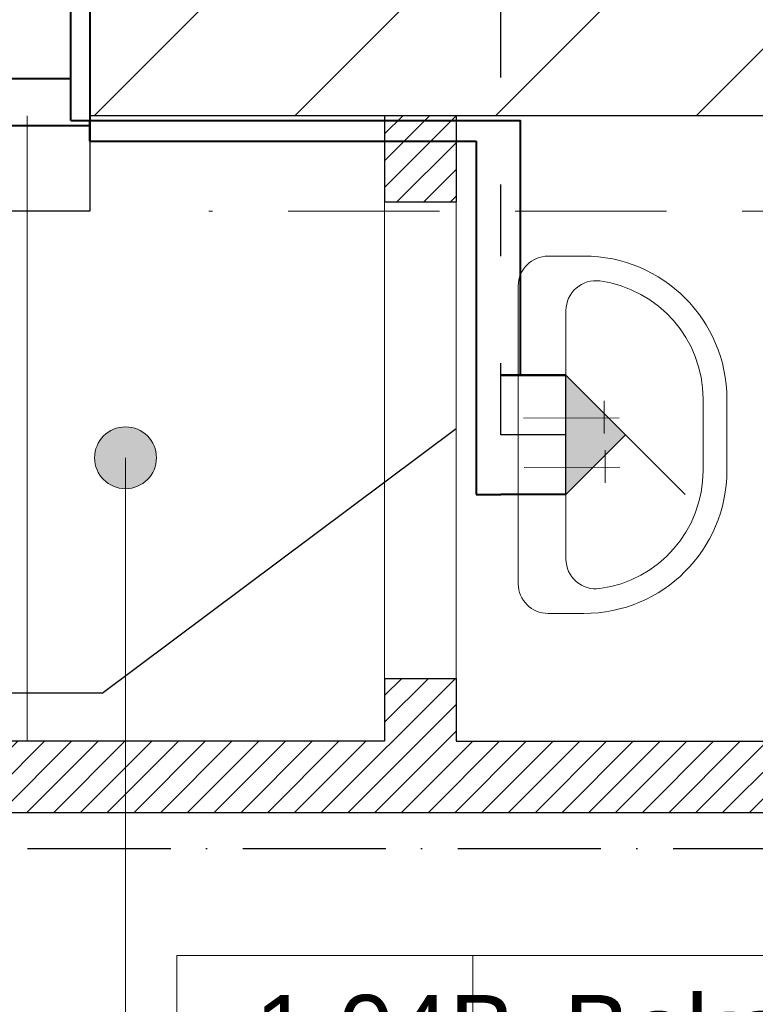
# Model space of a CAD drawing. Header units: millimetres. Extents: x 24385 to 79107, y -56478 to -23676.
# Tile 214 of 256: x 27417 to 27540, y -25511 to -25346. Entities that reach past the tile are written whole.
import ezdxf
from ezdxf.lldxf.tags import DXFTag

# ---------------------------------------------------------------- set-up
doc = ezdxf.new("R2010")
doc.units = ezdxf.units.MM
doc.header["$LTSCALE"] = 2
for name, pattern in [('ACAD_ISO03W100', [30, 12, -18]), ('ACAD_ISO10W100', [18, 12, -3, 0, -3]), ('HIDDENX2', [19.05, 12.7, -6.35])]:
    doc.linetypes.add(name, pattern=pattern)
for name, color, linetype, lineweight in [('0_OPIS', 7, 'Continuous', 13), ('3DPLAN_A_ARMATURA_SANITARNA', 7, 'Continuous', 9), ('3DPLAN_A_TABELKA POMIESZCZEŃ', 7, 'Continuous', 0), ('3DPLAN_A_WYSOKOŚCI ZMIANA', 144, 'HIDDENX2', 5), ('AW_MEB_KUCH', 23, 'Continuous', 0)]:
    doc.layers.add(name, color=color, linetype=linetype, lineweight=lineweight)
for name, color, linetype in [('3DPLAN_A_KRESKOWANIE 1', 253, 'Continuous'), ('3DPLAN_A_OPIS', 8, 'Continuous'), ('3DPLAN_A_POMIESZCZENIE NUMER', 100, 'Continuous'), ('3DPLAN_K_NOŚNA', 7, 'Continuous'), ('_WLK_oznaczenia', 211, 'Continuous'), ('A_POMIESZCZENIE OPIS', 100, 'Continuous'), ('IS_Odbiorniki', 211, 'SOLID')]:
    doc.layers.add(name, color=color, linetype=linetype)
doc.layers.add('3DPLAN_A_OBWIEDNIA', color=6, linetype='Continuous', plot=False)
for name, color, linetype, lineweight, true_color in [('cw', 7, 'Continuous', 40, 0xf79809), ('kanalizacja', 7, 'Continuous', 30, 0xbf3000), ('kanalizacja pod stropem skropliny', 7, 'Continuous', 30, 0x60bb04), ('wodociag', 7, 'Continuous', 40, 0x0e97f1)]:
    doc.layers.add(name, color=color, linetype=linetype, lineweight=lineweight, true_color=true_color)
doc.styles.add('ARIAL', font='arial.ttf')
tags = doc.linetypes.add('SOLID', pattern=[10, 10, 0]).pattern_tags.tags
tags[6:7] = [DXFTag(74, 4), DXFTag(75, 0), DXFTag(340, '0'), DXFTag(46, 0.0), DXFTag(50, 0.0), DXFTag(44, 0.0), DXFTag(45, 0.0)]
tags[4:5] = [DXFTag(74, 4), DXFTag(75, 0), DXFTag(340, '0'), DXFTag(46, 0.0), DXFTag(50, 0.0), DXFTag(44, 0.0), DXFTag(45, 0.0)]
pattern_1 = [(45, (23044.838, -26883.88), (-16.83798, 16.83798), [])]

# ---------------------------------------------------------------- blocks, each defined once
blk = doc.blocks.new('UMYWALKA')
at = {"layer": '3DPLAN_A_ARMATURA_SANITARNA'}
for p, q in [((11, 30), (5, 30)), ((0, 25), (0, -25)), ((8, 20.87), (8, -20.87)), ((14.55, 8.04), (14.57, 2.57)), ((1, 5.49), (17.06, 5.43)), ((31, -6), (31, 6)), ((35, -6), (35, 6)), ((14.41, -0.23), (14.43, -5.7)), ((0.86, -2.78), (16.92, -2.85)), ((11, -30), (5, -30))]:
    blk.add_line(p, q, dxfattribs=at)
for centre, radius, start, end in [((5, 25), 5, 90, 180), ((11, 6), 24, 0, 90), ((13, 20.87), 5, 82.3377, 180), ((11, 6), 20, 0, 82.3377), ((11, -6), 24, 270, 0), ((11, -6), 20, 277.6623, 0), ((13, -20.87), 5, 180, 277.6623), ((5, -25), 5, 180, 270)]:
    blk.add_arc(centre, radius, start, end, dxfattribs=at)
blk = doc.blocks.new('tabelka dla tp')
at = {"layer": '3DPLAN_A_TABELKA POMIESZCZEŃ'}
for p, q in [((49.7, 54), (49.7, 0)), ((0, 27), (243.13, 27))]:
    blk.add_line(p, q, dxfattribs=at)
blk.add_lwpolyline([(0, 54), (243.13, 54), (243.13, 0), (0, 0)], close=True, dxfattribs=at)
at = {"layer": '3DPLAN_A_POMIESZCZENIE NUMER', "color": 7, "style": 'ARIAL'}
blk.add_attdef('NUMER', (2.23, 35.39), '', height=12, dxfattribs=at)
at = {"layer": 'A_POMIESZCZENIE OPIS', "insert": (112.2, 19.75), "char_height": 12, "width": 36.4122, "attachment_point": 1, "style": 'ARIAL'}
blk.add_mtext('{\\C7;m²}', dxfattribs=at)
at = {"layer": 'A_POMIESZCZENIE OPIS', "color": 7, "style": 'ARIAL'}
for tag, p in [('NAZWA', (51.73, 35.39)), ('POWIERZCHNIA', (51.06, 7.24))]:
    blk.add_attdef(tag, p, '', height=12, dxfattribs=at)
blk = doc.blocks.new('kondygnacja -1')
at = {"layer": '3DPLAN_A_KRESKOWANIE 1'}
h = blk.add_hatch(dxfattribs=at)
h.set_pattern_fill('ANSI31', color=256, scale=7.5, style=0)
h.set_pattern_definition(pattern_1)
h.paths.add_polyline_path([(26781.49, -24430.84), (26781.49, -25256.18), (26865.36, -25256.18), (26865.36, -25233.56), (27108.48, -25233.56), (27108.48, -25256.18), (27119.89, -25256.18), (27110.14, -25212.84), (26979.61, -25212.84), (26979.61, -25079.84), (27320.27, -25079.84), (27361.7, -25079.84), (27361.7, -25046.84), (26815.61, -25046.84), (26815.61, -24465.84), (27386.61, -24465.84), (27386.61, -24686.84), (27413.61, -24686.84), (27413.61, -24581.84), (27442.61, -24581.84), (27442.61, -24549.84), (27413.61, -24549.84), (27413.61, -24469.84), (27474.65, -24469.84), (27474.65, -24430.84), (26781.49, -24430.84)], is_closed=False)
h.paths.add_polyline_path([(27583.61, -25294.84), (27583.61, -25335.84), (27417.61, -25335.84), (27417.61, -25289.84), (27390.61, -25289.84), (27390.61, -25335.84), (27137.8, -25335.84), (27119.89, -25256.18), (27108.48, -25256.18), (27108.48, -25287.56), (26865.36, -25287.56), (26865.36, -25256.18), (26781.49, -25256.18), (26781.49, -25342.83), (26829.42, -25361.84), (27832.61, -25361.84), (27832.61, -25332.84), (27603.61, -25332.84), (27603.61, -25294.84), (27583.61, -25294.84)], is_closed=False)
h.paths.add_polyline_path([(27413.61, -24806.84), (27413.61, -24781.84), (27386.61, -24781.84), (27386.61, -24885.59), (27430.61, -24885.59), (27430.61, -24835.84), (27474.65, -24835.84), (27474.65, -24806.84)])
h.paths.add_polyline_path([(27386.61, -24885.59), (27386.61, -25046.84), (27361.7, -25046.84), (27361.7, -25079.84), (27390.61, -25079.84), (27390.61, -25174.84), (27417.61, -25174.84), (27417.61, -25079.84), (27476.61, -25079.84), (27476.61, -25061.87, -0.027881), (27475.03, -25050.84), (27438.61, -25050.84), (27438.61, -25033.84), (27430.61, -25033.84), (27430.61, -24885.59)])
h.paths.add_polyline_path([(27603.61, -25179.84), (27603.61, -25163.88), (27583.61, -25163.88), (27583.61, -25179.84)])
h.paths.add_polyline_path([(27603.61, -25142.2), (27583.61, -25142.2), (27583.61, -25163.88), (27603.61, -25163.88)])
h.paths.add_polyline_path([(27593.61, -24713.84), (27593.61, -24746.4), (27608.61, -24746.4), (27608.61, -24713.84)], flags=16)
h.paths.add_polyline_path([(27593.61, -25050.84), (27571.61, -25050.84), (27571.61, -25079.84), (27583.61, -25079.84), (27583.61, -25142.2), (27603.61, -25142.2), (27603.61, -25076.84), (27681.45, -25076.84), (27681.45, -25050.84), (27608.61, -25050.84), (27608.61, -24713.84), (27593.61, -24713.84), (27593.61, -24806.84), (27569.61, -24806.84), (27569.61, -24835.84), (27593.61, -24835.84)])
h.paths.add_polyline_path([(27559.81, -24818.11), (27559.81, -24794.06), (27579.81, -24794.06), (27579.81, -24818.11)])
h.paths.add_polyline_path([(27593.61, -24469.84), (27593.61, -24610.84), (27601.86, -24610.84), (27608.61, -24610.84), (27608.61, -24468.84), (27712.91, -24468.84), (27712.91, -24430.84), (27474.65, -24430.84), (27474.65, -24469.84), (27593.61, -24469.84)], is_closed=False)
h.paths.add_polyline_path([(28026.62, -24481.39, -0.865492), (28025.15, -24471.22), (28013.19, -24430.84), (27882.91, -24430.84), (27882.91, -24468.84), (27982.61, -24468.84), (27982.61, -24483.84), (27997.61, -24483.84), (27997.61, -24940.11), (28026.62, -24940.11)])
h.paths.add_polyline_path([(28054.61, -24476.84), (28069.61, -24476.84), (28069.61, -24417.84), (28073.99, -24417.84), (28073.99, -24372.84), (28050.08, -24372.84, -1), (28039.7, -24372.84), (28030.61, -24372.84), (28030.61, -24472.87, -0.363097), (28030.61, -24479.53), (28030.61, -24940.11), (28054.61, -24940.11)])
h.paths.add_polyline_path([(28096.61, -25047.84), (28069.61, -25047.84), (28069.61, -25032.84), (28054.61, -25032.84), (28054.61, -24994.11), (28030.61, -24994.11), (28030.61, -25076.84), (28096.61, -25076.84)])
h.paths.add_polyline_path([(27982.61, -25035.84), (27982.61, -25050.84), (27949.55, -25050.84), (27949.55, -25076.84), (28026.62, -25076.84), (28026.62, -24994.11), (27997.61, -24994.11), (27997.61, -25035.84)])
h.paths.add_polyline_path([(26999.57, -25327.07), (27025.14, -25327.07), (27025.14, -25347.07), (26999.57, -25347.07)], flags=16)
h = blk.add_hatch(dxfattribs=at)
h.set_pattern_fill('ANSI31', color=256, scale=7.5, style=0)
h.set_pattern_definition(pattern_1)
h.paths.add_polyline_path([(31677.49, -24430.84), (30214.87, -24430.84), (30214.87, -24470.84), (30429.61, -24470.84), (30429.61, -24477.84), (30447.61, -24477.84), (30447.61, -24818.84), (30476.61, -24818.84), (30476.61, -24470.84), (31012.61, -24470.84), (31012.61, -24478.84), (31079.61, -24478.84), (31079.61, -24470.84), (31638.61, -24470.84), (31638.61, -25036.84), (31079.61, -25036.84), (31079.61, -25028.84), (31012.61, -25028.84), (31012.61, -25036.84), (30611.38, -25036.84), (30611.38, -25072.84), (31023.61, -25072.84), (31034.61, -25082.84), (31034.61, -25330.84), (31023.61, -25340.84), (30831.4, -25340.84, -0.038531), (30832.58, -25356.18), (30832.58, -25371.84), (31079.61, -25371.84), (31079.61, -25072.84), (31638.61, -25072.84), (31638.61, -25943.84), (30832.58, -25943.84), (30832.58, -26009.84), (31677.49, -26009.84)])
h.paths.add_polyline_path([(30682.61, -26009.84), (30832.58, -26009.84), (30832.58, -25943.84), (30760.61, -25943.84), (30760.61, -25454.67), (30735.61, -25464.58), (30735.61, -25943.84), (30682.61, -25943.84)])
h.paths.add_polyline_path([(30679.61, -25371.84), (30735.61, -25371.84), (30735.61, -25464.58), (30760.61, -25454.67), (30760.61, -25371.84), (30832.58, -25371.84), (30832.58, -25356.18, 0.038531), (30831.4, -25340.84), (30679.61, -25340.84)])
h.paths.add_polyline_path([(30355.83, -25371.84), (30425.61, -25371.84), (30425.61, -25379.84), (30463.61, -25379.84), (30463.61, -25424.74), (30471.61, -25424.74), (30471.61, -25395.84), (30533.61, -25395.84), (30533.61, -25371.84), (30576.61, -25371.84), (30576.61, -25341.84), (30472.61, -25341.84), (30472.61, -25326.84), (30427.61, -25326.84), (30427.61, -25341.84), (30355.83, -25341.84)])
h.paths.add_polyline_path([(30456.61, -25936.84), (30425.61, -25936.84), (30425.61, -25945.84), (30380.61, -25945.84), (30380.61, -26009.84), (30512.61, -26009.84), (30512.61, -25943.84), (30466.61, -25943.84), (30466.61, -25712.84), (30456.61, -25712.84)])
h.paths.add_polyline_path([(28888.61, -25941.84), (28888.61, -26009.84), (29013.61, -26009.84), (29013.61, -25941.84)])
h.paths.add_polyline_path([(28591.17, -26009.84), (28591.17, -25944.84), (28547.61, -25944.84), (28547.61, -26009.84)])
h.paths.add_polyline_path([(28624.61, -25870.53), (28654.8, -25870.53), (28654.8, -25924.53), (28624.61, -25924.53), (28624.61, -25944.84), (28591.17, -25944.84), (28591.17, -26009.84), (28713.61, -26009.84), (28713.61, -25941.84), (28672.61, -25941.84), (28672.61, -25932.84), (28657.61, -25932.84), (28657.61, -25716.84), (28624.61, -25716.84)])
h.paths.add_polyline_path([(28372.61, -25944.84), (28328.61, -25944.84), (28328.61, -25907.84), (28282.61, -25907.84), (28282.61, -25944.84), (28248.61, -25944.84), (28248.61, -26009.84), (28372.61, -26009.84)])
h.paths.add_polyline_path([(28092.61, -25563.84), (28054.61, -25563.84), (28054.61, -25383.84), (28067.6, -25383.84), (28067.61, -25375.84), (28340.61, -25375.84), (28340.61, -25341.84), (28070.61, -25341.84), (28070.61, -25332.84), (28030.61, -25332.84), (28030.61, -25395.6), (28048.71, -25395.6), (28048.71, -25449.6), (28030.61, -25449.6), (28030.61, -26009.84), (28073.61, -26009.84), (28073.61, -25944.84), (28054.61, -25944.84), (28054.61, -25668.84), (28092.61, -25668.84)])
h.paths.add_polyline_path([(27949.61, -25495.75), (27949.61, -25507.75), (27983.29, -25507.75), (27983.29, -25521.75), (27949.61, -25521.75), (27949.61, -25531.84), (27999.61, -25531.84), (27999.61, -25934.84), (27982.61, -25934.84), (27982.61, -25942.84), (27947.61, -25942.84), (27947.61, -26009.84), (28026.62, -26009.84), (28026.62, -25449.6), (27999.61, -25449.6), (27999.61, -25463.84), (27949.61, -25463.84), (27949.61, -25481.75), (27983.29, -25481.75), (27983.29, -25495.75)])
h.paths.add_polyline_path([(27982.61, -25361.84), (27952.61, -25361.84), (27952.61, -25332.84), (28026.62, -25332.84), (28026.62, -25395.6), (27999.61, -25395.6), (27999.61, -25377.84), (27982.61, -25377.84)])
h.paths.add_polyline_path([(26818.61, -25892.84), (26781.49, -25892.84), (26781.49, -26009.84), (26894.54, -26009.84), (26894.54, -25942.84), (26830.61, -25942.84), (26830.61, -25930.84), (26818.61, -25930.84)])
h.paths.add_polyline_path([(26894.54, -26009.84), (27115.94, -26009.84), (27115.94, -25942.84), (26894.54, -25942.84)])
h.paths.add_polyline_path([(27115.94, -25942.84), (27115.94, -26009.84), (27466.61, -26009.84), (27466.61, -25942.84), (27427.61, -25942.84), (27427.61, -25933.84), (27384.61, -25933.84), (27384.61, -25942.84)])
h.paths.add_polyline_path([(27641.61, -25942.84), (27641.61, -26009.84), (27802.61, -26009.84), (27802.61, -25942.84)])
h.paths.add_polyline_path([(30621.1, -25040.47), (30688.37, -25040.47), (30688.37, -25072.87), (30621.1, -25072.87)], flags=24)
at = {"layer": '3DPLAN_A_OPIS', "lineweight": 0, "transparency": 33554687}
h = blk.add_hatch(dxfattribs=at)
h.set_pattern_fill('ANSI31', color=1)
h.set_pattern_definition([(45, (5728.076, 0), (-2.24506403, 2.24506403), [])])
h.paths.add_polyline_path([(27183.61, -25705.84), (26818.61, -25705.84), (26818.61, -25717.84), (27183.61, -25717.84)])
h.paths.add_polyline_path([(27280.61, -25717.84), (27350.61, -25717.84), (27350.61, -25705.84), (27268.61, -25705.84), (27268.61, -25942.84), (27280.61, -25942.84)])
h.paths.add_polyline_path([(27445.61, -25762.54), (27445.61, -25702.54), (27750.61, -25702.54), (27750.61, -25690.54), (27435.61, -25690.54), (27435.61, -25762.54)])
h.paths.add_polyline_path([(27478.11, -25377.84), (27478.11, -25456.28), (27490.11, -25456.28), (27490.11, -25377.84)])
h.paths.add_polyline_path([(27378.51, -25466.84), (27378.51, -25478.84), (27569.7, -25478.84), (27569.7, -25466.84), (27490.11, -25466.84), (27490.11, -25377.84), (27478.11, -25377.84), (27478.11, -25466.84)])
h.paths.add_polyline_path([(27490.11, -25376.28), (27478.11, -25376.28), (27478.11, -25377.84), (27490.11, -25377.84)])
h.paths.add_polyline_path([(27490.11, -25377.84), (27490.11, -25361.84), (27478.11, -25361.84), (27478.11, -25377.84)])
h.paths.add_polyline_path([(27218.11, -25377.84), (27218.11, -25361.84), (27206.11, -25361.84), (27206.11, -25377.84)])
h.paths.add_polyline_path([(27206.11, -25478.84), (27288.51, -25478.84), (27288.51, -25466.84), (27218.11, -25466.84), (27218.11, -25377.84), (27206.11, -25377.84)])
at = {"layer": '3DPLAN_A_TABELKA POMIESZCZEŃ', "ltscale": 0.5}
h = blk.add_hatch(color=256, dxfattribs=at)
h.dxf.hatch_style = 1
h.paths.add_polyline_path([(27433.06, -25424.2), (27433.06, -25414.3, 0.73336)])
h.paths.add_polyline_path([(27433.06, -25414.3), (27433.06, -25424.2, 0.076465), (27434.62, -25424.44, 1.165591)])
at = {"layer": '3DPLAN_A_OBWIEDNIA'}
blk.add_lwpolyline([(26830.61, -25942.84), (27384.61, -25942.84), (27384.61, -25933.84), (27427.61, -25933.84), (27427.61, -25942.84), (27982.61, -25942.84), (27982.61, -25934.84), (27999.61, -25934.84), (27999.61, -25531.84), (27949.61, -25531.84), (27949.61, -25463.84), (27999.61, -25463.84), (27999.61, -25377.84), (27982.61, -25377.84), (27982.61, -25361.84), (27428.61, -25361.84), (27428.61, -25377.84), (27382.61, -25377.84), (27382.61, -25361.84), (26827.61, -25361.84)], dxfattribs=at)
at = {"layer": '3DPLAN_A_OPIS', "color": 1, "lineweight": 30}
for p, q in [((27478.11, -25361.84), (27478.11, -25376.28)), ((27490.11, -25361.84), (27490.11, -25376.28)), ((27478.11, -25376.28), (27490.11, -25376.28)), ((27478.11, -25456.28), (27490.11, -25456.28)), ((27478.11, -25456.28), (27478.11, -25466.84)), ((27490.11, -25456.28), (27490.11, -25466.84)), ((27478.11, -25466.84), (27378.51, -25466.84)), ((27490.11, -25466.84), (27569.7, -25466.84)), ((27569.7, -25478.84), (27378.51, -25478.84))]:
    blk.add_line(p, q, dxfattribs=at)
at = {"layer": '3DPLAN_A_OPIS', "color": 1, "lineweight": 0}
blk.add_lwpolyline([(27478.11, -25456.28), (27490.11, -25456.28), (27490.11, -25376.28), (27478.11, -25376.28)], close=True, dxfattribs=at)
at = {"layer": '3DPLAN_A_TABELKA POMIESZCZEŃ', "ltscale": 0.5}
blk.add_line((27434.62, -25419.25), (27434.62, -25548.07), dxfattribs=at)
blk.add_circle((27434.62, -25419.25), 5.19, dxfattribs=at)
at = {"layer": '3DPLAN_A_WYSOKOŚCI ZMIANA'}
blk.add_line((27982.61, -25377.84), (27448.61, -25377.84), dxfattribs=at)
at = {"layer": '3DPLAN_K_NOŚNA'}
for p, q in [((27428.61, -25361.84), (27428.61, -25377.84)), ((27832.61, -25361.84), (27428.61, -25361.84)), ((27428.61, -25377.84), (27382.61, -25377.84))]:
    blk.add_line(p, q, dxfattribs=at)
at = {"layer": 'AW_MEB_KUCH', "ltscale": 0.1}
blk.add_line((27418.11, -25466.84), (27418.11, -25361.84), dxfattribs=at)
at = {"layer": '3DPLAN_A_ARMATURA_SANITARNA', "xscale": -1, "rotation": 180}
blk.add_blockref('UMYWALKA', (27500.54, -25415.39), dxfattribs=at)
at = {"layer": '3DPLAN_A_TABELKA POMIESZCZEŃ', "ltscale": 0.5}
ref = blk.add_blockref('tabelka dla tp', (27443.23, -25556.82), dxfattribs=at)
ref.add_attrib('NUMER', '-1.04B', (27450.75, -25521.43), dxfattribs={"layer": '3DPLAN_A_POMIESZCZENIE NUMER', "color": 0, "height": 12, "style": 'ARIAL'})
ref.add_attrib('NAZWA', 'Boks czysty', (27508.18, -25521.43), dxfattribs={"layer": 'A_POMIESZCZENIE OPIS', "color": 0, "height": 12, "style": 'ARIAL'})
ref.add_attrib('POWIERZCHNIA', '2,73', (27508.18, -25549.19), dxfattribs={"layer": 'A_POMIESZCZENIE OPIS', "color": 0, "height": 12, "style": 'ARIAL'})
at = {"layer": '3DPLAN_A_OPIS', "color": 1, "lineweight": 30, "style": 'ARIAL'}
for tag, p in [('PRZESUNIĘCIE_WEJŚCIA', (27655.16, -24535.33)), ('WYŁĄCZONE', (27007.18, -24723.98)), ('Z_OPRACOWANIA', (26996.84, -24746.42)), ('WYŁĄCZONE', (30803.05, -24760.87)), ('Z_OPRACOWANIA', (30792.71, -24783.3)), ('WYŁĄCZONE', (28894.9, -24826.59)), ('Z_OPRACOWANIA', (28884.56, -24849.03)), ('POWIĘKSZENIE_WEJŚCIA', (28313.68, -25144.41)), ('POWIĘKSZENIE_WEJŚCIA', (29600.62, -25191.36)), ('POWIĘKSZENIE_WEJŚCIA', (28011.45, -25235.42)), ('WYŁĄCZONE', (29754.42, -25678.17)), ('Z_OPRACOWANIA', (29744.08, -25700.6)), ('WYJŚCIE_EWAKUACYJNE', (27763.79, -26106.07))]:
    blk.add_attdef(tag, p, '', height=12, dxfattribs=at)
at = {"layer": '3DPLAN_A_OPIS', "color": 0, "lineweight": 30, "style": 'ARIAL'}
for tag, p in [('UGUL_1', (29350.3, -24586.01)), ('UGUL_2', (29622.92, -24586.01)), ('UGUL_3', (29833.15, -24586.01))]:
    blk.add_attdef(tag, p, '', height=12, dxfattribs=at)
at = {"layer": '3DPLAN_A_TABELKA POMIESZCZEŃ', "ltscale": 0.5, "style": 'ARIAL'}
for tag, p in [('KURTYNA', (27861.91, -26064.85)), ('POWIETRZNA', (27861.91, -26084.56))]:
    blk.add_attdef(tag, p, '', height=12, dxfattribs=at)

msp = doc.modelspace()

# ---------------------------------------------------------------- hatches: boundary and pattern name
at = {"layer": 'IS_Odbiorniki', "true_color": 0xffffff}
msp.add_hatch(color=7, dxfattribs=at).paths.add_polyline_path([(27508.54, -25425.39), (27508.54, -25405.39), (27518.54, -25415.39)])

# ---------------------------------------------------------------- linework, layer by layer
at = {"layer": '_WLK_oznaczenia'}
for q in [(27490.11, -25414.34), (27185.2, -25458.77)]:
    msp.add_line((27430.68, -25458.77), q, dxfattribs=at)
at = {"layer": 'cw'}
for p, q in [((27428.61, -25310.07), (27428.61, -25361.84)), ((27428.61, -25361.84), (27428.61, -25366.09))]:
    msp.add_line(p, q, dxfattribs=at)
at = {"layer": 'cw', "color": 242, "true_color": 0xd2021d}
for p, q in [((27428.61, -25363.52), (27310.92, -25363.52)), ((27428.61, -25366.09), (27428.61, -25362.63)), ((27428.61, -25366.09), (27493.45, -25366.09)), ((27493.45, -25366.09), (27493.45, -25425.39)), ((27493.45, -25425.39), (27497.59, -25425.39)), ((27508.54, -25425.39), (27497.59, -25425.39)), ((27508.54, -25425.39), (27497.59, -25425.39))]:
    msp.add_line(p, q, dxfattribs=at)
at = {"layer": 'IS_Odbiorniki'}
for p, q in [((27508.54, -25425.39), (27508.54, -25405.39)), ((27508.54, -25405.39), (27518.54, -25415.39)), ((27518.54, -25415.39), (27508.54, -25425.39)), ((27518.54, -25415.39), (27528.54, -25425.39))]:
    msp.add_line(p, q, dxfattribs=at)
at = {"layer": 'kanalizacja'}
msp.add_line((27508.54, -25415.39), (27497.59, -25415.39), dxfattribs=at)
at = {"layer": 'kanalizacja', "linetype": 'ACAD_ISO03W100', "ltscale": 0.5}
msp.add_lwpolyline([(27497.59, -25415.39), (27497.59, -25329.11)], dxfattribs=at)
at = {"layer": 'kanalizacja pod stropem skropliny', "linetype": 'ACAD_ISO10W100'}
msp.add_line((27382.1, -25484.86), (27718.58, -25484.86), dxfattribs=at)
at = {"layer": 'wodociag'}
msp.add_line((27425.46, -25362.61), (27425.46, -25304.58), dxfattribs=at)
at = {"layer": 'wodociag', "color": 110, "true_color": 0x15fb77}
for p, q in [((27384.88, -25355.56), (27425.46, -25355.56)), ((27425.46, -25362.63), (27425.46, -25362.61)), ((27508.54, -25405.39), (27497.59, -25405.39)), ((27497.59, -25405.39), (27508.54, -25405.39))]:
    msp.add_line(p, q, dxfattribs=at)
msp.add_lwpolyline([(27425.46, -25362.61), (27500.86, -25362.61), (27500.86, -25405.39)], dxfattribs=at)

# ---------------------------------------------------------------- block references
at = {"layer": '0_OPIS'}
msp.add_blockref('kondygnacja -1', (0, 0), dxfattribs=at)
at = {"layer": '3DPLAN_A_ARMATURA_SANITARNA', "xscale": -1, "rotation": 180}
msp.add_blockref('UMYWALKA', (27500.54, -25415.39), dxfattribs=at)

doc.saveas('drawing.dxf')
